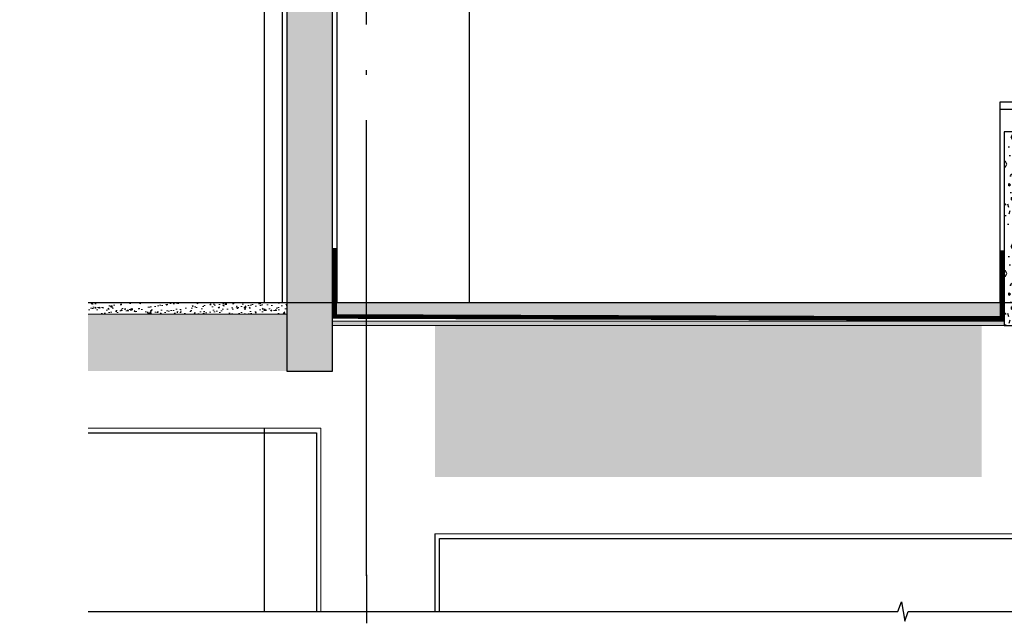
# Model space of a CAD drawing. Extents: x 1147314 to 1218578, y -272074 to -241968.
# Tile 25 of 47: x 1195373 to 1199696, y -272074 to -269425. Entities that reach past the tile are written whole.
import ezdxf

# ---------------------------------------------------------------- set-up
doc = ezdxf.new("R2010")
doc.units = 0
doc.header["$LTSCALE"] = 1000
doc.header["$MEASUREMENT"] = 0
doc.linetypes.add('230303生产综合楼-平面图_t8$0$DOTE', pattern=[2.42, 2, -0.2, 0.02, -0.2])
doc.linetypes.add('DASHED', pattern=[0.75, 0.5, -0.25])
for name, color, linetype in [('A-SECT-SURF', 6, 'Continuous'), ('A-看线', 115, 'Continuous'), ('AXIS', 3, 'Continuous'), ('DIM_SYMB', 3, 'Continuous'), ('DOTE', 1, 'Continuous'), ('PUB_HATCH', 8, 'Continuous'), ('SURFACE', 6, 'Continuous'), ('WALL', 255, 'Continuous'), ('墙身抹灰', 6, 'Continuous')]:
    doc.layers.add(name, color=color, linetype=linetype)
doc.layers.add('墙身分层线', color=253, linetype='Continuous', lineweight=18)

msp = doc.modelspace()

# ---------------------------------------------------------------- hatches: boundary and pattern name
at = {"layer": 'PUB_HATCH'}
h = msp.add_hatch(dxfattribs=at)
h.set_pattern_fill('加气混凝土', color=256, scale=20, style=0)
h.set_pattern_definition([(0, (-1054637.84, 102267.34), (120, 240), [0, -240]), (0, (-1054778.24, 102234.94), (120, 240), [0, -240]), (0, (-1054700.24, 102232.54), (120, 240), [0, -240]), (0, (-1054615.04, 102303.34), (120, 240), [0, -240]), (0, (-1054714.64, 102220.54), (120, 240), [0, -240]), (0, (-1054591.04, 102454.54), (120, 240), [0, -240]), (0, (-1054664.24, 102435.34), (120, 240), [0, -240]), (0, (-1054625.84, 102405.34), (120, 240), [0, -240]), (0, (-1054821.44, 102400.54), (120, 240), [0, -240]), (0, (-1054703.84, 102389.74), (120, 240), [0, -240]), (0, (-1054749.44, 102328.54), (120, 240), [0, -240]), (0, (-1054747.04, 102238.54), (120, 240), [0, -240]), (0, (-1054657.04, 102228.94), (120, 240), [0, -240]), (0, (-1054591.04, 102334.54), (120, 240), [0, -240]), (0, (-1054815.44, 102297.34), (120, 240), [0, -240]), (0, (-1054795.04, 102338.14), (120, 240), [0, -240]), (0, (-1054701.44, 102321.34), (120, 240), [0, -240]), (0, (-1054735.04, 102286.54), (120, 240), [0, -240]), (0, (-1054754.24, 102365.74), (120, 240), [0, -240]), (0, (-1054724.24, 102455.74), (120, 240), [0, -240]), (0, (-1054805.84, 102246.94), (120, 240), [0, -240]), (0, (-1054673.84, 102406.54), (120, 240), [0, -240]), (0, (-1054785.44, 102410.14), (120, 240), [0, -240]), (0, (-1054804.64, 102441.34), (120, 240), [0, -240]), (130.601294, (-1054605.781, 102379.394), (-599.99999337, 720.00000315), [10.536622, -4414.8444]), (18.4349488, (-1054622.924, 102383.965), (599.9999978, 239.9999982), [10.842096, -1507.05116]), (90, (-1054622.92, 102373.68), (120, 240), [10.285714, -469.71426]), (161.565051, (-1054612.64, 102370.25), (-600.000003, 239.9999821), [10.842096, -1507.05116]), (53.1301023, (-1054612.64, 102370.25), (120.0000002, 239.9999999), [11.428572, -1188.5714]), (135, (-1054603.495, 102247.966), (-120.0000145, 239.9999838), [9.697464, -669.12504]), (45, (-1054617.21, 102247.966), (119.9999992, 239.999999), [9.697464, -669.12504]), (135, (-1054610.35, 102241.11), (-120.0000145, 239.9999838), [9.697464, -669.12504]), (45, (-1054610.35, 102241.11), (119.9999992, 239.999999), [9.697464, -669.12504]), (116.565051, (-1054718.92, 102409.1), (-2e-05, 479.999987), [12.77753, -255.5506]), (180, (-1054724.64, 102420.54), (-120, 240), [13.714286, -226.2857]), (63.434949, (-1054744.07, 102409.1), (1e-06, 479.999998), [12.77753, -255.5506]), (116.565051, (-1054738.35, 102397.68), (-2e-05, 479.999987), [12.77753, -255.5506]), (0, (-1054738.35, 102397.68), (120, 240), [13.714286, -226.2857]), (63.434949, (-1054724.64, 102397.68), (1e-06, 479.999998), [12.77753, -255.5506]), (107.102728, (-1054628.638, 102327.9655), (-359.999986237, 1200.000001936), [15.544538, -6513.161]), (143.972626, (-1054633.21, 102342.823), (-2279.9999711, 1679.9999981), [15.544538, -3248.808]), (180, (-1054645.78, 102351.97), (-120, 240), [14.857142, -225.14284]), (36.0273733, (-1054673.21, 102342.823), (2279.99998315, 1679.99998189), [15.544538, -3248.808]), (71.5650511, (-1054677.78, 102329.11), (360.00000185, 1199.99999793), [14.456126, -1503.43712]), (107.102728, (-1054673.21, 102314.251), (-359.999986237, 1200.000001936), [15.544538, -6513.161]), (143.972626, (-1054660.638, 102305.108), (-2279.9999711, 1679.9999981), [15.544538, -3248.808]), (0, (-1054660.64, 102305.1), (120, 240), [14.857142, -225.14284]), (36.0273733, (-1054645.781, 102305.108), (2279.99998315, 1679.99998189), [15.544538, -3248.808]), (71.5650511, (-1054633.21, 102314.25), (360.00000185, 1199.99999793), [14.456126, -1503.43712]), (150.255118, (-1054626.352, 102439.965), (-360.00000085, 239.99999703), [9.214008, -1925.72784]), (90, (-1054634.35, 102435.4), (120, 240), [9.142858, -470.8571]), (29.7448813, (-1054634.352, 102435.394), (360.0000002, 239.99999888), [9.214008, -1925.72784]), (116.565051, (-1054682.35, 102269.68), (-2e-05, 479.999987), [12.77753, -255.5506]), (168.690067, (-1054688.067, 102281.108), (-1080.0000008, 239.99999398), [11.654902, -2435.8742]), (41.1859251, (-1054708.638, 102275.394), (2999.999981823, 2639.999976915), [12.148738, -5090.3208]), (90, (-1054708.64, 102263.97), (120, 240), [11.428572, -468.5714]), (138.814074, (-1054699.495, 102255.966), (-2999.999946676, 2640.000016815), [12.148738, -5090.3208]), (16.6992442, (-1054699.495, 102255.966), (3959.999970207, 1199.99998743), [11.93178, -4999.415]), (60.9453959, (-1054688.067, 102259.394), (119.99999968, 239.99999788), [11.766434, -4930.1358]), (109.983106, (-1054782.924, 102370.251), (-600.00000226, 1679.999995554), [13.3768, -5604.879]), (155.556045, (-1054787.495, 102382.823), (-1560.000005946, 719.99998504), [13.809194, -5786.0526]), (24.4439547, (-1054812.638, 102382.823), (1560.00000078, 719.999996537), [13.809194, -5786.0526]), (70.0168934, (-1054817.21, 102370.251), (600.00000181, 1679.99999583), [13.3768, -5604.879]), (109.983106, (-1054812.638, 102357.68), (-600.00000226, 1679.999995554), [13.3768, -5604.879]), (160.016893, (-1054800.067, 102353.108), (-600.00000035, 239.99998907), [13.3768, -2795.751]), (19.9831065, (-1054800.067, 102353.108), (599.9999967, 239.99999962), [13.3768, -2795.751]), (70.0168934, (-1054787.495, 102357.68), (600.00000181, 1679.99999583), [13.3768, -5604.879]), (122.005383, (-1054693.78, 102348.537), (-120.0000161, 239.99998775), [10.781693, -2253.3736]), (18.4349488, (-1054709.78, 102354.25), (599.9999978, 239.9999982), [10.842096, -1507.05116]), (90, (-1054709.78, 102343.97), (120, 240), [10.285714, -469.71426]), (161.565051, (-1054699.495, 102340.537), (-600.000003, 239.9999821), [10.842096, -1507.05116]), (54.4623222, (-1054699.495, 102340.537), (839.99999878, 1199.9999982), [9.831228, -4119.2846]), (116.565051, (-1054763.5, 102290.25), (-2e-05, 479.999987), [12.77753, -255.5506]), (180, (-1054769.2, 102301.68), (-120, 240), [12.571428, -227.42856]), (59.0362434, (-1054788.638, 102290.251), (120.00000039, 239.99999884), [13.32789, -2785.5288]), (120.963756, (-1054781.78, 102278.823), (-120.0000164, 239.99998898), [13.32789, -2785.5288]), (0, (-1054781.78, 102278.82), (120, 240), [12.571428, -227.42856]), (63.434949, (-1054769.2, 102278.82), (1e-06, 479.999998), [12.77753, -255.5506])])
h.paths.add_polyline_path([(1196746.2, -267717.7), (1196696.2, -267717.7), (1196696.2, -266997.7), (1196546.2, -266997.7), (1196546.2, -270967.7), (1196746.2, -270967.7)])
h = msp.add_hatch(dxfattribs=at)
h.set_pattern_fill('加气混凝土', color=256, scale=20, style=0)
h.set_pattern_definition([(0, (-1051487.84, 99277.3), (120, 240), [0, -240]), (0, (-1051628.24, 99244.9), (120, 240), [0, -240]), (0, (-1051550.24, 99242.5), (120, 240), [0, -240]), (0, (-1051465.04, 99313.3), (120, 240), [0, -240]), (0, (-1051564.64, 99230.5), (120, 240), [0, -240]), (0, (-1051441.04, 99464.5), (120, 240), [0, -240]), (0, (-1051514.24, 99445.3), (120, 240), [0, -240]), (0, (-1051475.84, 99415.3), (120, 240), [0, -240]), (0, (-1051671.44, 99410.5), (120, 240), [0, -240]), (0, (-1051553.84, 99399.7), (120, 240), [0, -240]), (0, (-1051599.44, 99338.5), (120, 240), [0, -240]), (0, (-1051597.04, 99248.5), (120, 240), [0, -240]), (0, (-1051507.04, 99238.9), (120, 240), [0, -240]), (0, (-1051441.04, 99344.5), (120, 240), [0, -240]), (0, (-1051665.44, 99307.3), (120, 240), [0, -240]), (0, (-1051645.04, 99348.1), (120, 240), [0, -240]), (0, (-1051551.44, 99331.3), (120, 240), [0, -240]), (0, (-1051585.04, 99296.5), (120, 240), [0, -240]), (0, (-1051604.24, 99375.7), (120, 240), [0, -240]), (0, (-1051574.24, 99465.7), (120, 240), [0, -240]), (0, (-1051655.84, 99256.9), (120, 240), [0, -240]), (0, (-1051523.84, 99416.5), (120, 240), [0, -240]), (0, (-1051635.44, 99420.1), (120, 240), [0, -240]), (0, (-1051654.64, 99451.3), (120, 240), [0, -240]), (130.601294, (-1051455.78, 99389.368), (-599.99999337, 720.00000315), [10.536622, -4414.8444]), (18.4349488, (-1051472.923, 99393.94), (599.9999978, 239.9999982), [10.842096, -1507.05116]), (90, (-1051472.92, 99383.65), (120, 240), [10.285714, -469.71426]), (161.565051, (-1051462.638, 99380.225), (-600.000003, 239.9999821), [10.842096, -1507.05116]), (53.1301023, (-1051462.64, 99380.225), (120.0000002, 239.9999999), [11.428572, -1188.5714]), (135, (-1051453.495, 99257.94), (-120.0000145, 239.9999838), [9.697464, -669.12504]), (45, (-1051467.21, 99257.94), (119.9999992, 239.999999), [9.697464, -669.12504]), (135, (-1051460.35, 99251.08), (-120.0000145, 239.9999838), [9.697464, -669.12504]), (45, (-1051460.35, 99251.08), (119.9999992, 239.999999), [9.697464, -669.12504]), (116.565051, (-1051568.92, 99419.08), (-2e-05, 479.999987), [12.77753, -255.5506]), (180, (-1051574.64, 99430.5), (-120, 240), [13.714286, -226.2857]), (63.434949, (-1051594.07, 99419.08), (1e-06, 479.999998), [12.77753, -255.5506]), (116.565051, (-1051588.35, 99407.65), (-2e-05, 479.999987), [12.77753, -255.5506]), (0, (-1051588.35, 99407.65), (120, 240), [13.714286, -226.2857]), (63.434949, (-1051574.64, 99407.65), (1e-06, 479.999998), [12.77753, -255.5506]), (107.102728, (-1051478.638, 99337.939), (-359.999986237, 1200.000001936), [15.544538, -6513.161]), (143.972626, (-1051483.21, 99352.796), (-2279.9999711, 1679.9999981), [15.544538, -3248.808]), (180, (-1051495.78, 99361.94), (-120, 240), [14.857142, -225.14284]), (36.0273733, (-1051523.21, 99352.796), (2279.99998315, 1679.99998189), [15.544538, -3248.808]), (71.5650511, (-1051527.78, 99339.08), (360.00000185, 1199.99999793), [14.456126, -1503.43712]), (107.102728, (-1051523.209, 99324.225), (-359.999986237, 1200.000001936), [15.544538, -6513.161]), (143.972626, (-1051510.638, 99315.082), (-2279.9999711, 1679.9999981), [15.544538, -3248.808]), (0, (-1051510.64, 99315.08), (120, 240), [14.857142, -225.14284]), (36.0273733, (-1051495.78, 99315.082), (2279.99998315, 1679.99998189), [15.544538, -3248.808]), (71.5650511, (-1051483.21, 99324.225), (360.00000185, 1199.99999793), [14.456126, -1503.43712]), (150.255118, (-1051476.352, 99449.94), (-360.00000085, 239.99999703), [9.214008, -1925.72784]), (90, (-1051484.35, 99445.37), (120, 240), [9.142858, -470.8571]), (29.7448813, (-1051484.352, 99445.368), (360.0000002, 239.99999888), [9.214008, -1925.72784]), (116.565051, (-1051532.35, 99279.65), (-2e-05, 479.999987), [12.77753, -255.5506]), (168.690067, (-1051538.066, 99291.082), (-1080.0000008, 239.99999398), [11.654902, -2435.8742]), (41.1859251, (-1051558.638, 99285.368), (2999.999981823, 2639.999976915), [12.148738, -5090.3208]), (90, (-1051558.64, 99273.94), (120, 240), [11.428572, -468.5714]), (138.814074, (-1051549.495, 99265.939), (-2999.999946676, 2640.000016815), [12.148738, -5090.3208]), (16.6992442, (-1051549.495, 99265.939), (3959.999970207, 1199.99998743), [11.93178, -4999.415]), (60.9453959, (-1051538.066, 99269.368), (119.99999968, 239.99999788), [11.766434, -4930.1358]), (109.983106, (-1051632.923, 99380.225), (-600.00000226, 1679.999995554), [13.3768, -5604.879]), (155.556045, (-1051637.495, 99392.796), (-1560.000005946, 719.99998504), [13.809194, -5786.0526]), (24.4439547, (-1051662.638, 99392.796), (1560.00000078, 719.999996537), [13.809194, -5786.0526]), (70.0168934, (-1051667.209, 99380.225), (600.00000181, 1679.99999583), [13.3768, -5604.879]), (109.983106, (-1051662.638, 99367.653), (-600.00000226, 1679.999995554), [13.3768, -5604.879]), (160.016893, (-1051650.066, 99363.082), (-600.00000035, 239.99998907), [13.3768, -2795.751]), (19.9831065, (-1051650.066, 99363.082), (599.9999967, 239.99999962), [13.3768, -2795.751]), (70.0168934, (-1051637.495, 99367.653), (600.00000181, 1679.99999583), [13.3768, -5604.879]), (122.005383, (-1051543.78, 99358.51), (-120.0000161, 239.99998775), [10.781693, -2253.3736]), (18.4349488, (-1051559.78, 99364.225), (599.9999978, 239.9999982), [10.842096, -1507.05116]), (90, (-1051559.78, 99353.94), (120, 240), [10.285714, -469.71426]), (161.565051, (-1051549.495, 99350.51), (-600.000003, 239.9999821), [10.842096, -1507.05116]), (54.4623222, (-1051549.495, 99350.51), (839.99999878, 1199.9999982), [9.831228, -4119.2846]), (116.565051, (-1051613.5, 99300.22), (-2e-05, 479.999987), [12.77753, -255.5506]), (180, (-1051619.2, 99311.65), (-120, 240), [12.571428, -227.42856]), (59.0362434, (-1051638.638, 99300.225), (120.00000039, 239.99999884), [13.32789, -2785.5288]), (120.963756, (-1051631.78, 99288.796), (-120.0000164, 239.99998898), [13.32789, -2785.5288]), (0, (-1051631.78, 99288.8), (120, 240), [12.571428, -227.42856]), (63.434949, (-1051619.2, 99288.8), (1e-06, 479.999998), [12.77753, -255.5506])])
h.paths.add_polyline_path([(1199896.2, -269917.7), (1199696.2, -269917.7), (1199696.1, -270767.7), (1199896.3, -270767.7)])
h = msp.add_hatch(dxfattribs=at)
h.set_pattern_fill('加气混凝土', color=256, scale=8, style=0)
h.set_pattern_definition([(0, (12903.91, 370.72), (48, 96), [0, -96]), (0, (12847.75, 357.76), (48, 96), [0, -96]), (0, (12878.95, 356.8), (48, 96), [0, -96]), (0, (12913.03, 385.12), (48, 96), [0, -96]), (0, (12873.19, 352), (48, 96), [0, -96]), (0, (12922.63, 445.6), (48, 96), [0, -96]), (0, (12893.35, 437.92), (48, 96), [0, -96]), (0, (12908.71, 425.92), (48, 96), [0, -96]), (0, (12830.47, 424), (48, 96), [0, -96]), (0, (12877.51, 419.68), (48, 96), [0, -96]), (0, (12859.27, 395.2), (48, 96), [0, -96]), (0, (12860.23, 359.2), (48, 96), [0, -96]), (0, (12896.23, 355.36), (48, 96), [0, -96]), (0, (12922.63, 397.6), (48, 96), [0, -96]), (0, (12832.87, 382.72), (48, 96), [0, -96]), (0, (12841.03, 399.04), (48, 96), [0, -96]), (0, (12878.47, 392.32), (48, 96), [0, -96]), (0, (12865.03, 378.4), (48, 96), [0, -96]), (0, (12857.35, 410.08), (48, 96), [0, -96]), (0, (12869.35, 446.08), (48, 96), [0, -96]), (0, (12836.71, 362.56), (48, 96), [0, -96]), (0, (12889.51, 426.4), (48, 96), [0, -96]), (0, (12844.87, 427.84), (48, 96), [0, -96]), (0, (12837.19, 440.32), (48, 96), [0, -96]), (130.601294, (12916.7335, 415.543), (-239.99999735, 288.00000126), [4.214649, -1765.93776]), (18.4349488, (12909.876, 417.371), (239.99999911, 95.9999993), [4.3368384, -602.820464]), (90, (12909.876, 413.257), (48, 96), [4.1142854, -187.885704]), (161.565051, (12913.99, 411.886), (-240.0000012, 95.99999284), [4.3368384, -602.820464]), (53.1301023, (12913.99, 411.886), (48.0000001, 95.99999995), [4.571429, -475.42856]), (135, (12917.648, 362.97), (-48.0000058, 95.9999935), [3.8789856, -267.650016]), (45, (12912.162, 362.97), (47.9999997, 95.9999996), [3.8789856, -267.650016]), (135, (12914.905, 360.23), (-48.0000058, 95.9999935), [3.8789856, -267.650016]), (45, (12914.905, 360.23), (47.9999997, 95.9999996), [3.8789856, -267.650016]), (116.565051, (12871.48, 427.43), (-8.4e-06, 191.999995), [5.111012, -102.22024]), (180, (12869.19, 432), (-48, 96), [5.4857146, -90.51428]), (63.434949, (12861.42, 427.43), (4e-07, 191.999999), [5.111012, -102.22024]), (116.565051, (12863.705, 422.86), (-8.4e-06, 191.999995), [5.111012, -102.22024]), (0, (12863.705, 422.86), (48, 96), [5.4857146, -90.51428]), (63.434949, (12869.19, 422.86), (4e-07, 191.999999), [5.111012, -102.22024]), (107.102728, (12907.5906, 394.9714), (-143.999994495, 480.000000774), [6.217815, -2605.2644]), (143.972626, (12905.762, 400.914), (-911.99998844, 671.99999924), [6.217815, -1299.5232]), (180, (12900.73, 404.57), (-48, 96), [5.942857, -90.057136]), (36.0273733, (12889.762, 400.914), (911.99999326, 671.999992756), [6.217815, -1299.5232]), (71.5650511, (12887.933, 395.429), (144.00000074, 479.99999917), [5.7824506, -601.374848]), (107.102728, (12889.762, 389.4857), (-143.999994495, 480.000000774), [6.217815, -2605.2644]), (143.972626, (12894.7906, 385.8286), (-911.99998844, 671.99999924), [6.217815, -1299.5232]), (0, (12894.79, 385.83), (48, 96), [5.942857, -90.057136]), (36.0273733, (12900.7335, 385.8286), (911.99999326, 671.999992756), [6.217815, -1299.5232]), (71.5650511, (12905.762, 389.486), (144.00000074, 479.99999917), [5.7824506, -601.374848]), (150.255118, (12908.505, 439.771), (-144.00000034, 95.99999881), [3.685603, -770.291136]), (90, (12905.305, 437.943), (48, 96), [3.657143, -188.34284]), (29.7448813, (12905.305, 437.943), (144.00000008, 95.99999955), [3.685603, -770.291136]), (116.565051, (12886.105, 371.66), (-8.4e-06, 191.999995), [5.111012, -102.22024]), (168.690067, (12883.819, 376.229), (-432.00000032, 95.99999759), [4.661961, -974.34968]), (41.1859251, (12875.5906, 373.943), (1199.99999273, 1055.999990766), [4.859495, -2036.12832]), (90, (12875.59, 369.37), (48, 96), [4.571429, -187.42856]), (138.814074, (12879.2478, 366.1714), (-1199.99997867, 1056.000006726), [4.859495, -2036.12832]), (16.6992442, (12879.2478, 366.1714), (1583.999988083, 479.999994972), [4.772712, -1999.766]), (60.9453959, (12883.819, 367.543), (47.999999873, 95.99999915), [4.706574, -1972.05432]), (109.983106, (12845.8763, 411.8857), (-240.000000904, 671.999998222), [5.35072, -2241.9516]), (155.556045, (12844.0478, 416.9143), (-624.000002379, 287.999994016), [5.523678, -2314.42104]), (24.4439547, (12833.9906, 416.9143), (624.000000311, 287.999998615), [5.523678, -2314.42104]), (70.0168934, (12832.162, 411.8857), (240.000000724, 671.999998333), [5.35072, -2241.9516]), (109.983106, (12833.9906, 406.857), (-240.000000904, 671.999998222), [5.35072, -2241.9516]), (160.016893, (12839.019, 405.0286), (-240.00000014, 95.999995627), [5.35072, -1118.3004]), (19.9831065, (12839.019, 405.0286), (239.99999868, 95.99999985), [5.35072, -1118.3004]), (70.0168934, (12844.0478, 406.857), (240.000000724, 671.999998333), [5.35072, -2241.9516]), (122.005383, (12881.533, 403.2), (-48.00000644, 95.9999951), [4.312677, -901.34944]), (18.4349488, (12875.133, 405.486), (239.99999911, 95.9999993), [4.3368384, -602.820464]), (90, (12875.133, 401.37), (48, 96), [4.1142854, -187.885704]), (161.565051, (12879.248, 400), (-240.0000012, 95.99999284), [4.3368384, -602.820464]), (54.4623222, (12879.248, 400), (335.999999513, 479.99999928), [3.932491, -1647.71384]), (116.565051, (12853.65, 379.89), (-8.4e-06, 191.999995), [5.111012, -102.22024]), (180, (12851.36, 384.46), (-48, 96), [5.028571, -90.971424]), (59.0362434, (12843.591, 379.886), (48.000000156, 95.999999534), [5.3311565, -1114.21152]), (120.963756, (12846.3335, 375.314), (-48.00000656, 95.99999559), [5.3311565, -1114.21152]), (0, (12846.33, 375.31), (48, 96), [5.028571, -90.971424]), (63.434949, (12851.36, 375.31), (4e-07, 191.999999), [5.111012, -102.22024])])
h.paths.add_polyline_path([(1195673.5, -270717.7), (1195673.5, -270967.7), (1196546.2, -270967.7), (1196546.2, -270717.7)])
h.paths.add_polyline_path([(1195373.5, -270717.7), (1195373.5, -270767.7), (1195373.5, -270767.7), (1195373.5, -270717.7)])
at = {"layer": '墙身分层线'}
h = msp.add_hatch(dxfattribs=at)
h.set_pattern_fill('混凝土', color=256, scale=8)
h.set_pattern_definition([(50, (12875.59, 400), (57.3808146, -5.0201708), [6, -66]), (355, (12875.59, 400), (-11.1001067, 60.1753707), [4.8, -52.8]), (100.4514, (12880.37, 399.58), (46.2807505, 55.1551634), [5.0992152, -56.091369]), (46.1842, (12875.59, 416), (85.379284, -13.241521), [9, -99]), (96.6356, (12882.706, 414.9), (74.7730164, 77.9294297), [7.648823, -84.13704]), (351.1842, (12875.59, 416), (74.7729556, 77.929488), [7.2, -79.2]), (21, (12883.59, 412), (47.7525642, -32.2095113), [6, -66]), (326, (12883.59, 412), (19.4652266, 58.0120036), [4.8, -52.8]), (71.4514, (12887.57, 409.316), (67.2178103, 25.8024397), [5.0992152, -56.091369]), (37.5, (12875.59, 400), (0.97278843, 26.6315083), [0, -52.16, 0, -53.6, 0, -53]), (7.5, (12875.59, 400), (21.045563, 31.55293695), [0, -30.56, 0, -50.96, 0, -20.2]), (327.5, (12857.75, 400), (42.7057949, -1.80438974), [0, -20, 0, -62.4, 0, -82.8]), (317.5, (12849.75, 400), (46.6548935, 8.0083986), [0, -26, 0, -41.44, 0, -58.8])])
h.paths.add_polyline_path([(1195673.5, -270667.7), (1195673.5, -270717.7), (1196546.2, -270717.7), (1196546.2, -270667.7)])
h.paths.add_polyline_path([(1195373.5, -270667.7), (1195373.5, -270717.7), (1195373.5, -270717.7), (1195373.5, -270667.7)])
h = msp.add_hatch(dxfattribs=at)
h.set_pattern_fill('混凝土', color=256, scale=10)
h.set_pattern_definition([(50, (46828.234, -50125.196), (71.7260183, -6.2752135), [7.5, -82.5]), (355, (46828.234, -50125.196), (-13.8751334, 75.2192134), [6, -66]), (100.4514, (46834.21, -50125.72), (57.850938, 68.9439542), [6.374019, -70.114211]), (46.1842, (46828.23, -50105.2), (106.724105, -16.5519014), [11.25, -123.75]), (96.6356, (46837.13, -50106.57), (93.466271, 97.411787), [9.561029, -105.1713]), (351.1842, (46828.23, -50105.2), (93.466195, 97.41186), [9, -99]), (21, (46838.234, -50110.196), (59.6907052, -40.261889), [7.5, -82.5]), (326, (46838.234, -50110.196), (24.331533, 72.5150045), [6, -66]), (71.4514, (46843.21, -50113.55), (84.022263, 32.2530497), [6.374019, -70.114211]), (37.5, (46828.234, -50125.196), (1.21598553, 33.2893854), [0, -65.2, 0, -67, 0, -66.25]), (7.5, (46828.234, -50125.196), (26.3069537, 39.4411712), [0, -38.2, 0, -63.7, 0, -25.25]), (327.5, (46805.934, -50125.196), (53.3822436, -2.2554872), [0, -25, 0, -78, 0, -103.5]), (317.5, (46795.934, -50125.196), (58.318617, 10.0104982), [0, -32.5, 0, -51.8, 0, -73.5])])
h.paths.add_polyline_path([(1196746.2, -270667.7), (1196746.2, -270727.7), (1199696.2, -270727.7), (1199696.2, -270667.7)])
h.paths.add_polyline_path([(1198523.5, -270667.7), (1198523.5, -270717.7), (1198523.5, -270717.7), (1198523.5, -270667.7)])
h = msp.add_hatch(dxfattribs=at)
h.set_pattern_fill('混凝土', color=256, scale=10)
h.set_pattern_definition([(50, (46828.237, -50175.21), (71.7260183, -6.2752135), [7.5, -82.5]), (355, (46828.24, -50175.21), (-13.8751334, 75.2192134), [6, -66]), (100.4514, (46834.214, -50175.73), (57.850938, 68.9439542), [6.374019, -70.114211]), (46.1842, (46828.24, -50155.21), (106.724105, -16.5519014), [11.25, -123.75]), (96.6356, (46837.13, -50156.59), (93.466271, 97.411787), [9.561029, -105.1713]), (351.1842, (46828.24, -50155.21), (93.466195, 97.41186), [9, -99]), (21, (46838.237, -50160.21), (59.6907052, -40.261889), [7.5, -82.5]), (326, (46838.24, -50160.21), (24.331533, 72.5150045), [6, -66]), (71.4514, (46843.21, -50163.56), (84.022263, 32.2530497), [6.374019, -70.114211]), (37.5, (46828.237, -50175.208), (1.21598553, 33.2893854), [0, -65.2, 0, -67, 0, -66.25]), (7.5, (46828.237, -50175.208), (26.3069537, 39.4411712), [0, -38.2, 0, -63.7, 0, -25.25]), (327.5, (46805.937, -50175.208), (53.3822436, -2.2554872), [0, -25, 0, -78, 0, -103.5]), (317.5, (46795.937, -50175.21), (58.318617, 10.0104982), [0, -32.5, 0, -51.8, 0, -73.5])])
h.paths.add_polyline_path([(1196746.2, -270747.7), (1196746.2, -270767.7), (1199696.2, -270767.7), (1199696.2, -270747.7)])
h.paths.add_polyline_path([(1198523.5, -270747.7), (1198523.5, -270767.7), (1198523.5, -270767.7)])
h = msp.add_hatch(dxfattribs=at)
h.set_pattern_fill('混凝土', color=256, scale=10)
h.set_pattern_definition([(50, (-9330.507, 30062.267), (71.7260183, -6.2752135), [7.5, -82.5]), (355, (-9330.51, 30062.27), (-13.8751334, 75.2192134), [6, -66]), (100.4514, (-9324.53, 30061.744), (57.850938, 68.9439542), [6.374019, -70.114211]), (46.1842, (-9330.51, 30082.27), (106.724105, -16.5519014), [11.25, -123.75]), (96.6356, (-9321.61, 30080.89), (93.4662706, 97.411787), [9.561029, -105.1713]), (351.1842, (-9330.51, 30082.27), (93.466195, 97.41186), [9, -99]), (21, (-9320.507, 30077.267), (59.6907052, -40.261889), [7.5, -82.5]), (326, (-9320.51, 30077.27), (24.331533, 72.5150045), [6, -66]), (71.4514, (-9315.53, 30073.91), (84.022263, 32.2530497), [6.374019, -70.114211]), (37.5, (-9330.507, 30062.267), (1.21598553, 33.2893854), [0, -65.2, 0, -67, 0, -66.25]), (7.5, (-9330.507, 30062.267), (26.3069537, 39.4411712), [0, -38.2, 0, -63.7, 0, -25.25]), (327.5, (-9352.807, 30062.267), (53.3822436, -2.2554872), [0, -25, 0, -78, 0, -103.5]), (317.5, (-9362.807, 30062.267), (58.318617, 10.0104982), [0, -32.5, 0, -51.8, 0, -73.5])])
h.paths.add_polyline_path([(1199596.2, -271431.9), (1199596.2, -270767.7), (1197196.2, -270767.7), (1197196.2, -271431.9)])

# ---------------------------------------------------------------- linework, layer by layer
at = {"layer": 'A-SECT-SURF'}
for p, q in [((1196546.2, -270667.7), (1195673.5, -270667.7)), ((1199696.2, -270667.7), (1196746.2, -270667.7))]:
    msp.add_line(p, q, dxfattribs=at)
at = {"layer": 'A-看线'}
for points in [[(1196446.1, -266997.7), (1196446.1, -270667.7)], [(1197346.2, -266997.7), (1197346.2, -270667.7)], [(1196446.2, -271217.7), (1196446.2, -272022.8)], [(1197196.2, -271681.9), (1197196.2, -272022.9)]]:
    msp.add_lwpolyline(points, dxfattribs=at)
at = {"layer": 'AXIS'}
msp.add_line((1196896.2, -271861.8), (1196896.2, -272074.4), dxfattribs=at)
at = {"layer": 'DIM_SYMB'}
msp.add_lwpolyline([(1195673.5, -272022.8), (1199229.3, -272022.8), (1199244.6, -271980.8), (1199259.4, -272064.8), (1199274.3, -272022.8), (1202561.4, -272023.1)], dxfattribs=at)
at = {"layer": 'DOTE', "linetype": '230303生产综合楼-平面图_t8$0$DOTE'}
for points in [[(1196896.2, -271866.4), (1196896.4, -242267.7)], [(1202903, -270667.7), (1195673.5, -270667.7)]]:
    msp.add_lwpolyline(points, dxfattribs=at)
at = {"layer": 'SURFACE', "linetype": 'DASHED', "ltscale": 0.1, "const_width": 20}
msp.add_lwpolyline([(1196756.2, -270427.7), (1196756.2, -270727.7), (1199686.2, -270737.7), (1199686.2, -270437.7)], dxfattribs=at)
at = {"layer": 'WALL'}
for points in [[(1196746.2, -267717.7), (1196696.2, -267717.7), (1196696.2, -266997.7), (1196546.2, -266997.7), (1196546.2, -270967.7), (1196746.2, -270967.7)], [(1199896.2, -269917.7), (1199696.2, -269917.7), (1199696.2, -270767.7), (1199896.2, -270767.7)]]:
    msp.add_lwpolyline(points, close=True, dxfattribs=at)
at = {"layer": '墙身分层线'}
msp.add_line((1196546.2, -270717.7), (1195673.5, -270717.7), dxfattribs=at)
for points in [[(1196746.2, -270727.7), (1199696.2, -270727.7)], [(1196746.2, -270747.7), (1199696.2, -270747.7)], [(1196746.2, -270767.7), (1199696.2, -270767.7)], [(1195673.5, -271217.7), (1196696.2, -271217.7), (1196696.2, -272022.8)], [(1197196.2, -272022.9), (1197196.2, -271681.9), (1199946.2, -271681.9), (1199946.2, -271681.9), (1201996, -271681.9), (1201996, -272022.8)]]:
    msp.add_lwpolyline(points, dxfattribs=at)
at = {"layer": '墙身抹灰'}
for points in [[(1195673.5, -267017.7), (1196526.2, -267017.7), (1196526.2, -270667.7)], [(1200056.1, -269037.7), (1199776.2, -269037.7), (1199776.2, -267487.7), (1199626.2, -267487.7), (1199626.2, -267017.7), (1197116.2, -267017.7), (1197116.2, -267737.7), (1196766.2, -267737.7), (1196766.2, -270667.7)], [(1199676.2, -269817.7), (1199676.2, -270667.7)], [(1195673.5, -271237.7), (1196676.2, -271237.7), (1196676.2, -272022.8)], [(1197216.2, -272022.9), (1197216.2, -271701.9), (1199926.2, -271701.9), (1199926.2, -271701.9), (1201976, -271701.9), (1201976, -272022.9)]]:
    msp.add_lwpolyline(points, dxfattribs=at)
msp.add_lwpolyline([(1200056.2, -269787.7), (1199676.2, -269787.7), (1199676.2, -269817.7), (1200056.2, -269817.7)], close=True, dxfattribs=at)

doc.saveas('drawing.dxf')
